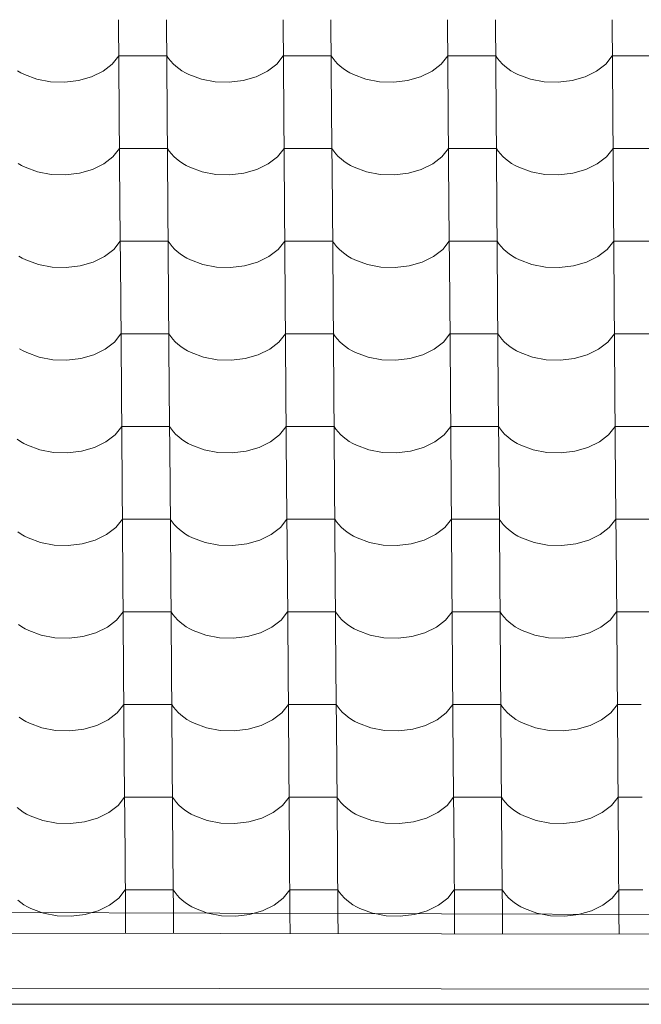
# Model space of a CAD drawing. Header units: millimetres. Extents: x -27785 to 104762, y -947 to 11132.
# Tile 83 of 146: x -10105 to -9482, y 6980 to 7968. Entities that reach past the tile are written whole.
import ezdxf

# ---------------------------------------------------------------- set-up
doc = ezdxf.new("R2010")
doc.units = ezdxf.units.MM
doc.header["$MEASUREMENT"] = 0
for name, color, linetype in [('POHLED JIŽNÍ_1_Bourané_Konstrukce - krov', 7, 'Continuous'), ('POHLED JIŽNÍ_1_Bourané_Konstrukce - střechy a skořepiny', 7, 'Continuous'), ('POHLED JIŽNÍ_1_Bourané_Výplně - Povrchové', 7, 'Continuous'), ('POHLED JIŽNÍ_1_Konstrukce - nosné', 7, 'Continuous')]:
    doc.layers.add(name, color=color, linetype=linetype)

# ---------------------------------------------------------------- blocks, each defined once
blk = doc.blocks.new('*X2', base_point=(-29303.7, -27473.93))
at = {"layer": 'POHLED JIŽNÍ_1_Bourané_Výplně - Povrchové', "color": 7, "linetype": 'Continuous', "lineweight": 13}
for p, q in [((-10006.21, 7968.19), (-10005.49, 7875.52)), ((-9958.18, 7968.19), (-9957.46, 7875.52)), ((-9841.22, 7968.19), (-9840.5, 7875.52)), ((-9793.18, 7968.19), (-9792.46, 7875.52)), ((-9676.22, 7968.19), (-9675.5, 7875.52)), ((-9628.19, 7968.19), (-9627.47, 7875.52)), ((-9511.23, 7968.19), (-9510.5, 7875.52)), ((-10012.53, 7923.65), (-10005.93, 7932.04)), ((-9981.91, 7932.04), (-10005.93, 7932.04)), ((-9957.9, 7932.04), (-9981.91, 7932.04)), ((-9957.9, 7932.04), (-9956.05, 7929.25)), ((-9956.05, 7929.25), (-9953.91, 7926.55)), ((-9953.91, 7926.55), (-9951.48, 7923.96)), ((-9847.54, 7923.65), (-9840.94, 7932.04)), ((-9816.92, 7932.04), (-9840.94, 7932.04)), ((-9792.9, 7932.04), (-9816.92, 7932.04)), ((-9792.9, 7932.04), (-9791.06, 7929.25)), ((-9791.06, 7929.25), (-9788.91, 7926.55)), ((-9788.91, 7926.55), (-9786.49, 7923.96)), ((-9682.54, 7923.65), (-9675.94, 7932.04)), ((-9651.92, 7932.04), (-9675.94, 7932.04)), ((-9627.91, 7932.04), (-9651.92, 7932.04)), ((-9627.91, 7932.04), (-9626.06, 7929.25)), ((-9626.06, 7929.25), (-9623.92, 7926.55)), ((-9623.92, 7926.55), (-9621.49, 7923.96)), ((-9517.55, 7923.65), (-9510.94, 7932.04)), ((-9486.93, 7932.04), (-9510.94, 7932.04)), ((-9462.91, 7932.04), (-9486.93, 7932.04)), ((-10107.62, 7916.99), (-10104.19, 7914.97)), ((-10033.22, 7910.89), (-10021.79, 7916.48)), ((-10021.79, 7916.48), (-10012.53, 7923.65)), ((-9951.48, 7923.96), (-9948.78, 7921.5)), ((-9948.78, 7921.5), (-9945.82, 7919.17)), ((-9945.82, 7919.17), (-9942.62, 7916.99)), ((-9942.62, 7916.99), (-9939.19, 7914.97)), ((-9868.23, 7910.89), (-9856.79, 7916.48)), ((-9856.79, 7916.48), (-9847.54, 7923.65)), ((-9786.49, 7923.96), (-9783.79, 7921.5)), ((-9783.79, 7921.5), (-9780.83, 7919.17)), ((-9780.83, 7919.17), (-9777.63, 7916.99)), ((-9777.63, 7916.99), (-9774.2, 7914.97)), ((-9703.23, 7910.89), (-9691.8, 7916.48)), ((-9691.8, 7916.48), (-9682.54, 7923.65)), ((-9621.49, 7923.96), (-9618.79, 7921.5)), ((-9618.79, 7921.5), (-9615.83, 7919.17)), ((-9615.83, 7919.17), (-9612.63, 7916.99)), ((-9612.63, 7916.99), (-9609.2, 7914.97)), ((-9538.23, 7910.89), (-9526.8, 7916.48)), ((-9526.8, 7916.48), (-9517.55, 7923.65)), ((-10104.19, 7914.97), (-10100.55, 7913.13)), ((-10100.55, 7913.13), (-10088.08, 7908.55)), ((-10088.08, 7908.55), (-10074.4, 7905.97)), ((-10074.4, 7905.97), (-10060.21, 7905.49)), ((-10060.21, 7905.49), (-10046.25, 7907.16)), ((-10046.25, 7907.16), (-10033.22, 7910.89)), ((-9939.19, 7914.97), (-9935.56, 7913.13)), ((-9935.56, 7913.13), (-9923.08, 7908.55)), ((-9923.08, 7908.55), (-9909.4, 7905.97)), ((-9909.4, 7905.97), (-9895.22, 7905.49)), ((-9895.22, 7905.49), (-9881.26, 7907.16)), ((-9881.26, 7907.16), (-9868.23, 7910.89)), ((-9774.2, 7914.97), (-9770.56, 7913.13)), ((-9770.56, 7913.13), (-9758.08, 7908.55)), ((-9758.08, 7908.55), (-9744.4, 7905.97)), ((-9744.4, 7905.97), (-9730.22, 7905.49)), ((-9730.22, 7905.49), (-9716.26, 7907.16)), ((-9716.26, 7907.16), (-9703.23, 7910.89)), ((-9609.2, 7914.97), (-9605.57, 7913.13)), ((-9605.57, 7913.13), (-9593.09, 7908.55)), ((-9593.09, 7908.55), (-9579.41, 7905.97)), ((-9579.41, 7905.97), (-9565.23, 7905.49)), ((-9565.23, 7905.49), (-9551.26, 7907.16)), ((-9551.26, 7907.16), (-9538.23, 7910.89)), ((-10005.49, 7875.19), (-10004.77, 7782.51)), ((-9957.46, 7875.19), (-9956.73, 7782.51)), ((-9840.49, 7875.19), (-9839.77, 7782.51)), ((-9792.46, 7875.19), (-9791.74, 7782.51)), ((-9675.5, 7875.19), (-9674.78, 7782.51)), ((-9627.46, 7875.19), (-9626.74, 7782.51)), ((-9510.5, 7875.19), (-9509.78, 7782.51)), ((-10011.81, 7830.64), (-10005.21, 7839.03)), ((-9981.19, 7839.03), (-10005.21, 7839.03)), ((-9957.17, 7839.03), (-9981.19, 7839.03)), ((-9957.17, 7839.03), (-9955.33, 7836.24)), ((-9846.81, 7830.64), (-9840.21, 7839.03)), ((-9816.2, 7839.03), (-9840.21, 7839.03)), ((-9792.18, 7839.03), (-9816.2, 7839.03)), ((-9792.18, 7839.03), (-9790.33, 7836.24)), ((-9681.82, 7830.64), (-9675.22, 7839.03)), ((-9651.2, 7839.03), (-9675.22, 7839.03)), ((-9627.18, 7839.03), (-9651.2, 7839.03)), ((-9627.18, 7839.03), (-9625.34, 7836.24)), ((-9516.82, 7830.64), (-9510.22, 7839.03)), ((-9486.2, 7839.03), (-9510.22, 7839.03)), ((-9462.19, 7839.03), (-9486.2, 7839.03)), ((-10021.06, 7823.47), (-10011.81, 7830.64)), ((-9955.33, 7836.24), (-9953.19, 7833.54)), ((-9953.19, 7833.54), (-9950.76, 7830.95)), ((-9950.76, 7830.95), (-9948.06, 7828.49)), ((-9948.06, 7828.49), (-9945.1, 7826.16)), ((-9856.07, 7823.47), (-9846.81, 7830.64)), ((-9790.33, 7836.24), (-9788.19, 7833.54)), ((-9788.19, 7833.54), (-9785.76, 7830.95)), ((-9785.76, 7830.95), (-9783.06, 7828.49)), ((-9783.06, 7828.49), (-9780.1, 7826.16)), ((-9691.07, 7823.47), (-9681.82, 7830.64)), ((-9625.34, 7836.24), (-9623.19, 7833.54)), ((-9623.19, 7833.54), (-9620.77, 7830.95)), ((-9620.77, 7830.95), (-9618.07, 7828.49)), ((-9618.07, 7828.49), (-9615.11, 7826.16)), ((-9526.08, 7823.47), (-9516.82, 7830.64)), ((-10106.89, 7823.98), (-10103.47, 7821.96)), ((-10103.47, 7821.96), (-10099.83, 7820.12)), ((-10099.83, 7820.12), (-10087.35, 7815.54)), ((-10045.53, 7814.16), (-10032.5, 7817.88)), ((-10032.5, 7817.88), (-10021.06, 7823.47)), ((-9945.1, 7826.16), (-9941.9, 7823.98)), ((-9941.9, 7823.98), (-9938.47, 7821.96)), ((-9938.47, 7821.96), (-9934.83, 7820.12)), ((-9934.83, 7820.12), (-9922.36, 7815.54)), ((-9880.53, 7814.16), (-9867.5, 7817.88)), ((-9867.5, 7817.88), (-9856.07, 7823.47)), ((-9780.1, 7826.16), (-9776.9, 7823.98)), ((-9776.9, 7823.98), (-9773.47, 7821.96)), ((-9773.47, 7821.96), (-9769.84, 7820.12)), ((-9769.84, 7820.12), (-9757.36, 7815.54)), ((-9715.54, 7814.16), (-9702.51, 7817.88)), ((-9702.51, 7817.88), (-9691.07, 7823.47)), ((-9615.11, 7826.16), (-9611.91, 7823.98)), ((-9611.91, 7823.98), (-9608.48, 7821.96)), ((-9608.48, 7821.96), (-9604.84, 7820.12)), ((-9604.84, 7820.12), (-9592.36, 7815.54)), ((-9550.54, 7814.16), (-9537.51, 7817.88)), ((-9537.51, 7817.88), (-9526.08, 7823.47)), ((-10087.35, 7815.54), (-10073.67, 7812.96)), ((-10073.67, 7812.96), (-10059.49, 7812.49)), ((-10059.49, 7812.49), (-10045.53, 7814.16)), ((-9922.36, 7815.54), (-9908.68, 7812.96)), ((-9908.68, 7812.96), (-9894.49, 7812.49)), ((-9894.49, 7812.49), (-9880.53, 7814.16)), ((-9757.36, 7815.54), (-9743.68, 7812.96)), ((-9743.68, 7812.96), (-9729.5, 7812.49)), ((-9729.5, 7812.49), (-9715.54, 7814.16)), ((-9592.36, 7815.54), (-9578.68, 7812.96)), ((-9578.68, 7812.96), (-9564.5, 7812.49)), ((-9564.5, 7812.49), (-9550.54, 7814.16)), ((-10004.77, 7782.18), (-10004.04, 7689.5)), ((-9956.73, 7782.18), (-9956.01, 7689.5)), ((-9839.77, 7782.18), (-9839.05, 7689.5)), ((-9791.74, 7782.18), (-9791.01, 7689.5)), ((-9674.77, 7782.18), (-9674.05, 7689.5)), ((-9626.74, 7782.18), (-9626.02, 7689.5)), ((-9509.78, 7782.18), (-9509.06, 7689.5)), ((-10020.34, 7730.46), (-10011.09, 7737.63)), ((-10011.09, 7737.63), (-10004.48, 7746.02)), ((-9980.47, 7746.02), (-10004.48, 7746.02)), ((-9956.45, 7746.02), (-9980.47, 7746.02)), ((-9956.45, 7746.02), (-9954.6, 7743.23)), ((-9954.6, 7743.23), (-9952.46, 7740.53)), ((-9952.46, 7740.53), (-9950.03, 7737.94)), ((-9950.03, 7737.94), (-9947.33, 7735.48)), ((-9855.35, 7730.46), (-9846.09, 7737.63)), ((-9846.09, 7737.63), (-9839.49, 7746.02)), ((-9815.47, 7746.02), (-9839.49, 7746.02)), ((-9791.45, 7746.02), (-9815.47, 7746.02)), ((-9791.45, 7746.02), (-9789.61, 7743.23)), ((-9789.61, 7743.23), (-9787.47, 7740.53)), ((-9787.47, 7740.53), (-9785.04, 7737.94)), ((-9785.04, 7737.94), (-9782.34, 7735.48)), ((-9690.35, 7730.46), (-9681.1, 7737.63)), ((-9681.1, 7737.63), (-9674.49, 7746.02)), ((-9650.48, 7746.02), (-9674.49, 7746.02)), ((-9626.46, 7746.02), (-9650.48, 7746.02)), ((-9626.46, 7746.02), (-9624.61, 7743.23)), ((-9624.61, 7743.23), (-9622.47, 7740.53)), ((-9622.47, 7740.53), (-9620.04, 7737.94)), ((-9620.04, 7737.94), (-9617.34, 7735.48)), ((-9525.35, 7730.46), (-9516.1, 7737.63)), ((-9516.1, 7737.63), (-9509.5, 7746.02)), ((-9485.48, 7746.02), (-9509.5, 7746.02)), ((-9461.46, 7746.02), (-9485.48, 7746.02)), ((-10106.17, 7730.97), (-10102.74, 7728.96)), ((-10102.74, 7728.96), (-10099.11, 7727.11)), ((-10031.77, 7724.87), (-10020.34, 7730.46)), ((-9947.33, 7735.48), (-9944.38, 7733.15)), ((-9944.38, 7733.15), (-9941.17, 7730.97)), ((-9941.17, 7730.97), (-9937.75, 7728.96)), ((-9937.75, 7728.96), (-9934.11, 7727.11)), ((-9866.78, 7724.87), (-9855.35, 7730.46)), ((-9782.34, 7735.48), (-9779.38, 7733.15)), ((-9779.38, 7733.15), (-9776.18, 7730.97)), ((-9776.18, 7730.97), (-9772.75, 7728.96)), ((-9772.75, 7728.96), (-9769.11, 7727.11)), ((-9701.78, 7724.87), (-9690.35, 7730.46)), ((-9617.34, 7735.48), (-9614.38, 7733.15)), ((-9614.38, 7733.15), (-9611.18, 7730.97)), ((-9611.18, 7730.97), (-9607.75, 7728.96)), ((-9607.75, 7728.96), (-9604.12, 7727.11)), ((-9536.79, 7724.87), (-9525.35, 7730.46)), ((-10099.11, 7727.11), (-10086.63, 7722.54)), ((-10086.63, 7722.54), (-10072.95, 7719.95)), ((-10072.95, 7719.95), (-10058.77, 7719.48)), ((-10058.77, 7719.48), (-10044.8, 7721.15)), ((-10044.8, 7721.15), (-10031.77, 7724.87)), ((-9934.11, 7727.11), (-9921.63, 7722.54)), ((-9921.63, 7722.54), (-9907.95, 7719.95)), ((-9907.95, 7719.95), (-9893.77, 7719.48)), ((-9893.77, 7719.48), (-9879.81, 7721.15)), ((-9879.81, 7721.15), (-9866.78, 7724.87)), ((-9769.11, 7727.11), (-9756.64, 7722.54)), ((-9756.64, 7722.54), (-9742.96, 7719.95)), ((-9742.96, 7719.95), (-9728.77, 7719.48)), ((-9728.77, 7719.48), (-9714.81, 7721.15)), ((-9714.81, 7721.15), (-9701.78, 7724.87)), ((-9604.12, 7727.11), (-9591.64, 7722.54)), ((-9591.64, 7722.54), (-9577.96, 7719.95)), ((-9577.96, 7719.95), (-9563.78, 7719.48)), ((-9563.78, 7719.48), (-9549.82, 7721.15)), ((-9549.82, 7721.15), (-9536.79, 7724.87)), ((-10004.04, 7689.17), (-10003.32, 7596.49)), ((-9956.01, 7689.17), (-9955.29, 7596.49)), ((-9839.05, 7689.17), (-9838.33, 7596.49)), ((-9791.01, 7689.17), (-9790.29, 7596.49)), ((-9674.05, 7689.17), (-9673.33, 7596.49)), ((-9626.02, 7689.17), (-9625.3, 7596.49)), ((-9509.05, 7689.17), (-9508.33, 7596.49)), ((-10010.36, 7644.62), (-10003.76, 7653.01)), ((-9979.74, 7653.01), (-10003.76, 7653.01)), ((-9955.73, 7653.01), (-9979.74, 7653.01)), ((-9955.73, 7653.01), (-9953.88, 7650.22)), ((-9953.88, 7650.22), (-9951.74, 7647.52)), ((-9845.37, 7644.62), (-9838.76, 7653.01)), ((-9814.75, 7653.01), (-9838.76, 7653.01)), ((-9790.73, 7653.01), (-9814.75, 7653.01)), ((-9790.73, 7653.01), (-9788.89, 7650.22)), ((-9788.89, 7650.22), (-9786.74, 7647.52)), ((-9680.37, 7644.62), (-9673.77, 7653.01)), ((-9649.75, 7653.01), (-9673.77, 7653.01)), ((-9625.73, 7653.01), (-9649.75, 7653.01)), ((-9625.73, 7653.01), (-9623.89, 7650.22)), ((-9623.89, 7650.22), (-9621.75, 7647.52)), ((-9515.38, 7644.62), (-9508.77, 7653.01)), ((-9484.76, 7653.01), (-9508.77, 7653.01)), ((-9460.74, 7653.01), (-9484.76, 7653.01)), ((-10019.62, 7637.45), (-10010.36, 7644.62)), ((-9951.74, 7647.52), (-9949.31, 7644.93)), ((-9949.31, 7644.93), (-9946.61, 7642.47)), ((-9946.61, 7642.47), (-9943.65, 7640.14)), ((-9943.65, 7640.14), (-9940.45, 7637.96)), ((-9854.62, 7637.45), (-9845.37, 7644.62)), ((-9786.74, 7647.52), (-9784.32, 7644.93)), ((-9784.32, 7644.93), (-9781.62, 7642.47)), ((-9781.62, 7642.47), (-9778.66, 7640.14)), ((-9778.66, 7640.14), (-9775.45, 7637.96)), ((-9689.63, 7637.45), (-9680.37, 7644.62)), ((-9621.75, 7647.52), (-9619.32, 7644.93)), ((-9619.32, 7644.93), (-9616.62, 7642.47)), ((-9616.62, 7642.47), (-9613.66, 7640.14)), ((-9613.66, 7640.14), (-9610.46, 7637.96)), ((-9524.63, 7637.45), (-9515.38, 7644.62)), ((-10105.45, 7637.96), (-10102.02, 7635.95)), ((-10102.02, 7635.95), (-10098.38, 7634.1)), ((-10098.38, 7634.1), (-10085.9, 7629.53)), ((-10085.9, 7629.53), (-10072.22, 7626.94)), ((-10044.08, 7628.14), (-10031.05, 7631.86)), ((-10031.05, 7631.86), (-10019.62, 7637.45)), ((-9940.45, 7637.96), (-9937.02, 7635.95)), ((-9937.02, 7635.95), (-9933.39, 7634.1)), ((-9933.39, 7634.1), (-9920.91, 7629.53)), ((-9920.91, 7629.53), (-9907.23, 7626.94)), ((-9879.08, 7628.14), (-9866.06, 7631.86)), ((-9866.06, 7631.86), (-9854.62, 7637.45)), ((-9775.45, 7637.96), (-9772.03, 7635.95)), ((-9772.03, 7635.95), (-9768.39, 7634.1)), ((-9768.39, 7634.1), (-9755.91, 7629.53)), ((-9755.91, 7629.53), (-9742.23, 7626.94)), ((-9714.09, 7628.14), (-9701.06, 7631.86)), ((-9701.06, 7631.86), (-9689.63, 7637.45)), ((-9610.46, 7637.96), (-9607.03, 7635.95)), ((-9607.03, 7635.95), (-9603.4, 7634.1)), ((-9603.4, 7634.1), (-9590.92, 7629.53)), ((-9590.92, 7629.53), (-9577.24, 7626.94)), ((-9549.09, 7628.14), (-9536.06, 7631.86)), ((-9536.06, 7631.86), (-9524.63, 7637.45)), ((-10072.22, 7626.94), (-10058.04, 7626.47)), ((-10058.04, 7626.47), (-10044.08, 7628.14)), ((-9907.23, 7626.94), (-9893.05, 7626.47)), ((-9893.05, 7626.47), (-9879.08, 7628.14)), ((-9742.23, 7626.94), (-9728.05, 7626.47)), ((-9728.05, 7626.47), (-9714.09, 7628.14)), ((-9577.24, 7626.94), (-9563.05, 7626.47)), ((-9563.05, 7626.47), (-9549.09, 7628.14)), ((-10003.32, 7596.16), (-10002.6, 7503.48)), ((-9955.28, 7596.16), (-9954.56, 7503.48)), ((-9838.32, 7596.16), (-9837.6, 7503.48)), ((-9790.29, 7596.16), (-9789.57, 7503.48)), ((-9673.33, 7596.16), (-9672.61, 7503.48)), ((-9625.29, 7596.16), (-9624.57, 7503.48)), ((-9508.33, 7596.16), (-9507.61, 7503.48)), ((-10009.64, 7551.62), (-10003.04, 7560)), ((-9979.02, 7560), (-10003.04, 7560)), ((-9955, 7560), (-9979.02, 7560)), ((-9955, 7560), (-9953.16, 7557.21)), ((-9844.64, 7551.62), (-9838.04, 7560)), ((-9814.02, 7560), (-9838.04, 7560)), ((-9790.01, 7560), (-9814.02, 7560)), ((-9790.01, 7560), (-9788.16, 7557.21)), ((-9679.65, 7551.62), (-9673.05, 7560)), ((-9649.03, 7560), (-9673.05, 7560)), ((-9625.01, 7560), (-9649.03, 7560)), ((-9625.01, 7560), (-9623.17, 7557.21)), ((-9514.65, 7551.62), (-9508.05, 7560)), ((-9484.03, 7560), (-9508.05, 7560)), ((-9460.02, 7560), (-9484.03, 7560)), ((-10018.89, 7544.44), (-10009.64, 7551.62)), ((-9953.16, 7557.21), (-9951.02, 7554.51)), ((-9951.02, 7554.51), (-9948.59, 7551.93)), ((-9948.59, 7551.93), (-9945.89, 7549.46)), ((-9853.9, 7544.44), (-9844.64, 7551.62)), ((-9788.16, 7557.21), (-9786.02, 7554.51)), ((-9786.02, 7554.51), (-9783.59, 7551.93)), ((-9783.59, 7551.93), (-9780.89, 7549.46)), ((-9688.9, 7544.44), (-9679.65, 7551.62)), ((-9623.17, 7557.21), (-9621.02, 7554.51)), ((-9621.02, 7554.51), (-9618.6, 7551.93)), ((-9618.6, 7551.93), (-9615.9, 7549.46)), ((-9523.91, 7544.44), (-9514.65, 7551.62)), ((-10107.92, 7547.13), (-10104.72, 7544.96)), ((-10104.72, 7544.96), (-10101.3, 7542.94)), ((-10101.3, 7542.94), (-10097.66, 7541.09)), ((-10097.66, 7541.09), (-10085.18, 7536.52)), ((-10030.33, 7538.85), (-10018.89, 7544.44)), ((-9945.89, 7549.46), (-9942.93, 7547.13)), ((-9942.93, 7547.13), (-9939.73, 7544.96)), ((-9939.73, 7544.96), (-9936.3, 7542.94)), ((-9936.3, 7542.94), (-9932.66, 7541.09)), ((-9932.66, 7541.09), (-9920.18, 7536.52)), ((-9865.33, 7538.85), (-9853.9, 7544.44)), ((-9780.89, 7549.46), (-9777.93, 7547.13)), ((-9777.93, 7547.13), (-9774.73, 7544.96)), ((-9774.73, 7544.96), (-9771.3, 7542.94)), ((-9771.3, 7542.94), (-9767.67, 7541.09)), ((-9767.67, 7541.09), (-9755.19, 7536.52)), ((-9700.34, 7538.85), (-9688.9, 7544.44)), ((-9615.9, 7549.46), (-9612.94, 7547.13)), ((-9612.94, 7547.13), (-9609.74, 7544.96)), ((-9609.74, 7544.96), (-9606.31, 7542.94)), ((-9606.31, 7542.94), (-9602.67, 7541.09)), ((-9602.67, 7541.09), (-9590.19, 7536.52)), ((-9535.34, 7538.85), (-9523.91, 7544.44)), ((-10085.18, 7536.52), (-10071.5, 7533.93)), ((-10071.5, 7533.93), (-10057.32, 7533.46)), ((-10057.32, 7533.46), (-10043.36, 7535.13)), ((-10043.36, 7535.13), (-10030.33, 7538.85)), ((-9920.18, 7536.52), (-9906.51, 7533.93)), ((-9906.51, 7533.93), (-9892.32, 7533.46)), ((-9892.32, 7533.46), (-9878.36, 7535.13)), ((-9878.36, 7535.13), (-9865.33, 7538.85)), ((-9755.19, 7536.52), (-9741.51, 7533.93)), ((-9741.51, 7533.93), (-9727.33, 7533.46)), ((-9727.33, 7533.46), (-9713.37, 7535.13)), ((-9713.37, 7535.13), (-9700.34, 7538.85)), ((-9590.19, 7536.52), (-9576.51, 7533.93)), ((-9576.51, 7533.93), (-9562.33, 7533.46)), ((-9562.33, 7533.46), (-9548.37, 7535.13)), ((-9548.37, 7535.13), (-9535.34, 7538.85)), ((-10002.59, 7503.15), (-10001.87, 7410.47)), ((-9954.56, 7503.15), (-9953.84, 7410.47)), ((-9837.6, 7503.15), (-9836.88, 7410.47)), ((-9789.56, 7503.15), (-9788.84, 7410.47)), ((-9672.6, 7503.15), (-9671.88, 7410.47)), ((-9624.57, 7503.15), (-9623.85, 7410.47)), ((-9507.61, 7503.15), (-9506.89, 7410.47)), ((-10008.92, 7458.61), (-10002.31, 7466.99)), ((-9978.3, 7466.99), (-10002.31, 7466.99)), ((-9954.28, 7466.99), (-9978.3, 7466.99)), ((-9954.28, 7466.99), (-9952.43, 7464.2)), ((-9952.43, 7464.2), (-9950.29, 7461.5)), ((-9950.29, 7461.5), (-9947.86, 7458.92)), ((-9843.92, 7458.61), (-9837.32, 7466.99)), ((-9813.3, 7466.99), (-9837.32, 7466.99)), ((-9789.28, 7466.99), (-9813.3, 7466.99)), ((-9789.28, 7466.99), (-9787.44, 7464.2)), ((-9787.44, 7464.2), (-9785.3, 7461.5)), ((-9785.3, 7461.5), (-9782.87, 7458.92)), ((-9678.92, 7458.61), (-9672.32, 7466.99)), ((-9648.3, 7466.99), (-9672.32, 7466.99)), ((-9624.29, 7466.99), (-9648.3, 7466.99)), ((-9624.29, 7466.99), (-9622.44, 7464.2)), ((-9622.44, 7464.2), (-9620.3, 7461.5)), ((-9620.3, 7461.5), (-9617.87, 7458.92)), ((-9513.93, 7458.61), (-9507.33, 7466.99)), ((-9483.31, 7466.99), (-9507.33, 7466.99)), ((-9459.29, 7466.99), (-9483.31, 7466.99)), ((-10107.2, 7454.13), (-10104, 7451.95)), ((-10104, 7451.95), (-10100.57, 7449.93)), ((-10029.6, 7445.84), (-10018.17, 7451.43)), ((-10018.17, 7451.43), (-10008.92, 7458.61)), ((-9947.86, 7458.92), (-9945.16, 7456.45)), ((-9945.16, 7456.45), (-9942.21, 7454.13)), ((-9942.21, 7454.13), (-9939, 7451.95)), ((-9939, 7451.95), (-9935.58, 7449.93)), ((-9864.61, 7445.84), (-9853.17, 7451.43)), ((-9853.17, 7451.43), (-9843.92, 7458.61)), ((-9782.87, 7458.92), (-9780.17, 7456.45)), ((-9780.17, 7456.45), (-9777.21, 7454.13)), ((-9777.21, 7454.13), (-9774.01, 7451.95)), ((-9774.01, 7451.95), (-9770.58, 7449.93)), ((-9699.61, 7445.84), (-9688.18, 7451.43)), ((-9688.18, 7451.43), (-9678.92, 7458.61)), ((-9617.87, 7458.92), (-9615.17, 7456.45)), ((-9615.17, 7456.45), (-9612.21, 7454.13)), ((-9612.21, 7454.13), (-9609.01, 7451.95)), ((-9609.01, 7451.95), (-9605.58, 7449.93)), ((-9534.62, 7445.84), (-9523.18, 7451.43)), ((-9523.18, 7451.43), (-9513.93, 7458.61)), ((-10100.57, 7449.93), (-10096.94, 7448.08)), ((-10096.94, 7448.08), (-10084.46, 7443.51)), ((-10084.46, 7443.51), (-10070.78, 7440.92)), ((-10056.6, 7440.45), (-10042.63, 7442.12)), ((-10042.63, 7442.12), (-10029.6, 7445.84)), ((-9935.58, 7449.93), (-9931.94, 7448.08)), ((-9931.94, 7448.08), (-9919.46, 7443.51)), ((-9919.46, 7443.51), (-9905.78, 7440.92)), ((-9891.6, 7440.45), (-9877.64, 7442.12)), ((-9877.64, 7442.12), (-9864.61, 7445.84)), ((-9770.58, 7449.93), (-9766.94, 7448.08)), ((-9766.94, 7448.08), (-9754.47, 7443.51)), ((-9754.47, 7443.51), (-9740.79, 7440.92)), ((-9726.6, 7440.45), (-9712.64, 7442.12)), ((-9712.64, 7442.12), (-9699.61, 7445.84)), ((-9605.58, 7449.93), (-9601.95, 7448.08)), ((-9601.95, 7448.08), (-9589.47, 7443.51)), ((-9589.47, 7443.51), (-9575.79, 7440.92)), ((-9561.61, 7440.45), (-9547.65, 7442.12)), ((-9547.65, 7442.12), (-9534.62, 7445.84)), ((-10070.78, 7440.92), (-10056.6, 7440.45)), ((-9905.78, 7440.92), (-9891.6, 7440.45)), ((-9740.79, 7440.92), (-9726.6, 7440.45)), ((-9575.79, 7440.92), (-9561.61, 7440.45)), ((-10001.87, 7410.14), (-10001.15, 7317.46)), ((-9953.84, 7410.14), (-9953.12, 7317.46)), ((-9836.88, 7410.14), (-9836.15, 7317.46)), ((-9788.84, 7410.14), (-9788.12, 7317.46)), ((-9671.88, 7410.14), (-9671.16, 7317.46)), ((-9623.85, 7410.14), (-9623.12, 7317.46)), ((-9506.88, 7410.14), (-9506.16, 7317.46)), ((-10008.19, 7365.6), (-10001.59, 7373.98)), ((-9977.57, 7373.98), (-10001.59, 7373.98)), ((-9953.56, 7373.98), (-9977.57, 7373.98)), ((-9953.56, 7373.98), (-9951.71, 7371.19)), ((-9843.2, 7365.6), (-9836.59, 7373.98)), ((-9812.58, 7373.98), (-9836.59, 7373.98)), ((-9788.56, 7373.98), (-9812.58, 7373.98)), ((-9788.56, 7373.98), (-9786.71, 7371.19)), ((-9678.2, 7365.6), (-9671.6, 7373.98)), ((-9647.58, 7373.98), (-9671.6, 7373.98)), ((-9623.56, 7373.98), (-9647.58, 7373.98)), ((-9623.56, 7373.98), (-9621.72, 7371.19)), ((-9513.2, 7365.6), (-9506.6, 7373.98)), ((-9482.59, 7373.98), (-9506.6, 7373.98)), ((-9458.57, 7373.98), (-9482.59, 7373.98)), ((-10017.45, 7358.43), (-10008.19, 7365.6)), ((-9951.71, 7371.19), (-9949.57, 7368.49)), ((-9949.57, 7368.49), (-9947.14, 7365.91)), ((-9947.14, 7365.91), (-9944.44, 7363.44)), ((-9944.44, 7363.44), (-9941.48, 7361.12)), ((-9852.45, 7358.43), (-9843.2, 7365.6)), ((-9786.71, 7371.19), (-9784.57, 7368.49)), ((-9784.57, 7368.49), (-9782.14, 7365.91)), ((-9782.14, 7365.91), (-9779.44, 7363.44)), ((-9779.44, 7363.44), (-9776.49, 7361.12)), ((-9687.45, 7358.43), (-9678.2, 7365.6)), ((-9621.72, 7371.19), (-9619.58, 7368.49)), ((-9619.58, 7368.49), (-9617.15, 7365.91)), ((-9617.15, 7365.91), (-9614.45, 7363.44)), ((-9614.45, 7363.44), (-9611.49, 7361.12)), ((-9522.46, 7358.43), (-9513.2, 7365.6)), ((-10106.48, 7361.12), (-10103.28, 7358.94)), ((-10103.28, 7358.94), (-10099.85, 7356.92)), ((-10099.85, 7356.92), (-10096.21, 7355.07)), ((-10096.21, 7355.07), (-10083.73, 7350.5)), ((-10041.91, 7349.11), (-10028.88, 7352.83)), ((-10028.88, 7352.83), (-10017.45, 7358.43)), ((-9941.48, 7361.12), (-9938.28, 7358.94)), ((-9938.28, 7358.94), (-9934.85, 7356.92)), ((-9934.85, 7356.92), (-9931.22, 7355.07)), ((-9931.22, 7355.07), (-9918.74, 7350.5)), ((-9876.91, 7349.11), (-9863.88, 7352.83)), ((-9863.88, 7352.83), (-9852.45, 7358.43)), ((-9776.49, 7361.12), (-9773.28, 7358.94)), ((-9773.28, 7358.94), (-9769.86, 7356.92)), ((-9769.86, 7356.92), (-9766.22, 7355.07)), ((-9766.22, 7355.07), (-9753.74, 7350.5)), ((-9711.92, 7349.11), (-9698.89, 7352.83)), ((-9698.89, 7352.83), (-9687.45, 7358.43)), ((-9611.49, 7361.12), (-9608.29, 7358.94)), ((-9608.29, 7358.94), (-9604.86, 7356.92)), ((-9604.86, 7356.92), (-9601.22, 7355.07)), ((-9601.22, 7355.07), (-9588.75, 7350.5)), ((-9546.92, 7349.11), (-9533.89, 7352.83)), ((-9533.89, 7352.83), (-9522.46, 7358.43)), ((-10083.73, 7350.5), (-10070.05, 7347.91)), ((-10070.05, 7347.91), (-10055.87, 7347.44)), ((-10055.87, 7347.44), (-10041.91, 7349.11)), ((-9918.74, 7350.5), (-9905.06, 7347.91)), ((-9905.06, 7347.91), (-9890.88, 7347.44)), ((-9890.88, 7347.44), (-9876.91, 7349.11)), ((-9753.74, 7350.5), (-9740.06, 7347.91)), ((-9740.06, 7347.91), (-9725.88, 7347.44)), ((-9725.88, 7347.44), (-9711.92, 7349.11)), ((-9588.75, 7350.5), (-9575.07, 7347.91)), ((-9575.07, 7347.91), (-9560.88, 7347.44)), ((-9560.88, 7347.44), (-9546.92, 7349.11)), ((-10001.15, 7317.13), (-10000.43, 7224.46)), ((-9953.11, 7317.13), (-9952.39, 7224.46)), ((-9836.15, 7317.13), (-9835.43, 7224.46)), ((-9788.12, 7317.13), (-9787.4, 7224.46)), ((-9671.16, 7317.13), (-9670.43, 7224.46)), ((-9623.12, 7317.13), (-9622.4, 7224.46)), ((-9506.16, 7317.13), (-9505.44, 7224.46)), ((-10007.47, 7272.59), (-10000.87, 7280.97)), ((-9976.85, 7280.97), (-10000.87, 7280.97)), ((-9952.83, 7280.97), (-9976.85, 7280.97)), ((-9952.83, 7280.97), (-9950.99, 7278.18)), ((-9950.99, 7278.18), (-9948.84, 7275.48)), ((-9948.84, 7275.48), (-9946.42, 7272.9)), ((-9842.47, 7272.59), (-9835.87, 7280.97)), ((-9811.85, 7280.97), (-9835.87, 7280.97)), ((-9787.84, 7280.97), (-9811.85, 7280.97)), ((-9787.84, 7280.97), (-9785.99, 7278.18)), ((-9785.99, 7278.18), (-9783.85, 7275.48)), ((-9783.85, 7275.48), (-9781.42, 7272.9)), ((-9677.48, 7272.59), (-9670.87, 7280.97)), ((-9646.86, 7280.97), (-9670.87, 7280.97)), ((-9622.84, 7280.97), (-9646.86, 7280.97)), ((-9622.84, 7280.97), (-9620.99, 7278.18)), ((-9620.99, 7278.18), (-9618.85, 7275.48)), ((-9618.85, 7275.48), (-9616.42, 7272.9)), ((-9512.48, 7272.59), (-9505.88, 7280.97)), ((-9481.86, 7280.97), (-9505.88, 7280.97)), ((-10105.75, 7268.11), (-10102.55, 7265.93)), ((-10102.55, 7265.93), (-10099.12, 7263.91)), ((-10099.12, 7263.91), (-10095.49, 7262.06)), ((-10028.16, 7259.83), (-10016.72, 7265.42)), ((-10016.72, 7265.42), (-10007.47, 7272.59)), ((-9946.42, 7272.9), (-9943.72, 7270.43)), ((-9943.72, 7270.43), (-9940.76, 7268.11)), ((-9940.76, 7268.11), (-9937.56, 7265.93)), ((-9937.56, 7265.93), (-9934.13, 7263.91)), ((-9934.13, 7263.91), (-9930.49, 7262.06)), ((-9863.16, 7259.83), (-9851.73, 7265.42)), ((-9851.73, 7265.42), (-9842.47, 7272.59)), ((-9781.42, 7272.9), (-9778.72, 7270.43)), ((-9778.72, 7270.43), (-9775.76, 7268.11)), ((-9775.76, 7268.11), (-9772.56, 7265.93)), ((-9772.56, 7265.93), (-9769.13, 7263.91)), ((-9769.13, 7263.91), (-9765.5, 7262.06)), ((-9698.16, 7259.83), (-9686.73, 7265.42)), ((-9686.73, 7265.42), (-9677.48, 7272.59)), ((-9616.42, 7272.9), (-9613.72, 7270.43)), ((-9613.72, 7270.43), (-9610.77, 7268.11)), ((-9610.77, 7268.11), (-9607.56, 7265.93)), ((-9607.56, 7265.93), (-9604.14, 7263.91)), ((-9604.14, 7263.91), (-9600.5, 7262.06)), ((-9533.17, 7259.83), (-9521.74, 7265.42)), ((-9521.74, 7265.42), (-9512.48, 7272.59)), ((-10095.49, 7262.06), (-10083.01, 7257.49)), ((-10083.01, 7257.49), (-10069.33, 7254.9)), ((-10069.33, 7254.9), (-10055.15, 7254.43)), ((-10055.15, 7254.43), (-10041.19, 7256.1)), ((-10041.19, 7256.1), (-10028.16, 7259.83)), ((-9930.49, 7262.06), (-9918.01, 7257.49)), ((-9918.01, 7257.49), (-9904.33, 7254.9)), ((-9904.33, 7254.9), (-9890.15, 7254.43)), ((-9890.15, 7254.43), (-9876.19, 7256.1)), ((-9876.19, 7256.1), (-9863.16, 7259.83)), ((-9765.5, 7262.06), (-9753.02, 7257.49)), ((-9753.02, 7257.49), (-9739.34, 7254.9)), ((-9739.34, 7254.9), (-9725.16, 7254.43)), ((-9725.16, 7254.43), (-9711.19, 7256.1)), ((-9711.19, 7256.1), (-9698.16, 7259.83)), ((-9600.5, 7262.06), (-9588.02, 7257.49)), ((-9588.02, 7257.49), (-9574.34, 7254.9)), ((-9574.34, 7254.9), (-9560.16, 7254.43)), ((-9560.16, 7254.43), (-9546.2, 7256.1)), ((-9546.2, 7256.1), (-9533.17, 7259.83)), ((-10000.42, 7224.12), (-9999.7, 7131.45)), ((-9952.39, 7224.12), (-9951.67, 7131.45)), ((-9835.43, 7224.12), (-9834.71, 7131.45)), ((-9787.39, 7224.12), (-9786.67, 7131.45)), ((-9670.43, 7224.12), (-9669.71, 7131.45)), ((-9622.4, 7224.12), (-9621.68, 7131.45)), ((-9505.44, 7224.12), (-9504.72, 7131.45)), ((-10006.75, 7179.58), (-10000.14, 7187.96)), ((-9976.13, 7187.96), (-10000.14, 7187.96)), ((-9952.11, 7187.96), (-9976.13, 7187.96)), ((-9952.11, 7187.96), (-9950.26, 7185.17)), ((-9950.26, 7185.17), (-9948.12, 7182.48)), ((-9841.75, 7179.58), (-9835.15, 7187.96)), ((-9811.13, 7187.96), (-9835.15, 7187.96)), ((-9787.11, 7187.96), (-9811.13, 7187.96)), ((-9787.11, 7187.96), (-9785.27, 7185.17)), ((-9785.27, 7185.17), (-9783.12, 7182.48)), ((-9676.75, 7179.58), (-9670.15, 7187.96)), ((-9646.13, 7187.96), (-9670.15, 7187.96)), ((-9622.12, 7187.96), (-9646.13, 7187.96)), ((-9622.12, 7187.96), (-9620.27, 7185.17)), ((-9620.27, 7185.17), (-9618.13, 7182.48)), ((-9511.76, 7179.58), (-9505.15, 7187.96)), ((-9481.14, 7187.96), (-9505.15, 7187.96)), ((-10107.99, 7177.42), (-10105.03, 7175.1)), ((-10105.03, 7175.1), (-10101.83, 7172.92)), ((-10016, 7172.41), (-10006.75, 7179.58)), ((-9948.12, 7182.48), (-9945.69, 7179.89)), ((-9945.69, 7179.89), (-9942.99, 7177.42)), ((-9942.99, 7177.42), (-9940.03, 7175.1)), ((-9940.03, 7175.1), (-9936.83, 7172.92)), ((-9851, 7172.41), (-9841.75, 7179.58)), ((-9783.12, 7182.48), (-9780.7, 7179.89)), ((-9780.7, 7179.89), (-9778, 7177.42)), ((-9778, 7177.42), (-9775.04, 7175.1)), ((-9775.04, 7175.1), (-9771.84, 7172.92)), ((-9686.01, 7172.41), (-9676.75, 7179.58)), ((-9618.13, 7182.48), (-9615.7, 7179.89)), ((-9615.7, 7179.89), (-9613, 7177.42)), ((-9613, 7177.42), (-9610.04, 7175.1)), ((-9610.04, 7175.1), (-9606.84, 7172.92)), ((-9521.01, 7172.41), (-9511.76, 7179.58)), ((-10101.83, 7172.92), (-10098.4, 7170.9)), ((-10098.4, 7170.9), (-10094.76, 7169.05)), ((-10094.76, 7169.05), (-10082.29, 7164.48)), ((-10082.29, 7164.48), (-10068.61, 7161.89)), ((-10040.46, 7163.09), (-10027.43, 7166.82)), ((-10027.43, 7166.82), (-10016, 7172.41)), ((-9936.83, 7172.92), (-9933.4, 7170.9)), ((-9933.4, 7170.9), (-9929.77, 7169.05)), ((-9929.77, 7169.05), (-9917.29, 7164.48)), ((-9917.29, 7164.48), (-9903.61, 7161.89)), ((-9875.47, 7163.09), (-9862.44, 7166.82)), ((-9862.44, 7166.82), (-9851, 7172.41)), ((-9771.84, 7172.92), (-9768.41, 7170.9)), ((-9768.41, 7170.9), (-9764.77, 7169.05)), ((-9764.77, 7169.05), (-9752.29, 7164.48)), ((-9752.29, 7164.48), (-9738.61, 7161.89)), ((-9710.47, 7163.09), (-9697.44, 7166.82)), ((-9697.44, 7166.82), (-9686.01, 7172.41)), ((-9606.84, 7172.92), (-9603.41, 7170.9)), ((-9603.41, 7170.9), (-9599.78, 7169.05)), ((-9599.78, 7169.05), (-9587.3, 7164.48)), ((-9587.3, 7164.48), (-9573.62, 7161.89)), ((-9545.47, 7163.09), (-9532.44, 7166.82)), ((-9532.44, 7166.82), (-9521.01, 7172.41)), ((-10068.61, 7161.89), (-10054.42, 7161.42)), ((-10054.42, 7161.42), (-10040.46, 7163.09)), ((-9903.61, 7161.89), (-9889.43, 7161.42)), ((-9889.43, 7161.42), (-9875.47, 7163.09)), ((-9738.61, 7161.89), (-9724.43, 7161.42)), ((-9724.43, 7161.42), (-9710.47, 7163.09)), ((-9573.62, 7161.89), (-9559.44, 7161.42)), ((-9559.44, 7161.42), (-9545.47, 7163.09)), ((-9999.7, 7131.11), (-9999.24, 7071.87)), ((-9951.67, 7131.11), (-9951.2, 7071.71)), ((-9834.7, 7131.11), (-9834.24, 7071.31)), ((-9786.67, 7131.11), (-9786.2, 7071.14)), ((-9669.71, 7131.11), (-9669.24, 7070.75)), ((-9621.67, 7131.11), (-9621.2, 7070.58)), ((-9504.71, 7131.11), (-9504.24, 7070.19)), ((-10015.28, 7079.4), (-10006.02, 7086.57)), ((-10006.02, 7086.57), (-9999.42, 7094.96)), ((-9975.4, 7094.96), (-9999.42, 7094.96)), ((-9951.38, 7094.96), (-9975.4, 7094.96)), ((-9951.38, 7094.96), (-9949.54, 7092.16)), ((-9949.54, 7092.16), (-9947.4, 7089.47)), ((-9947.4, 7089.47), (-9944.97, 7086.88)), ((-9944.97, 7086.88), (-9942.27, 7084.42)), ((-9850.28, 7079.4), (-9841.03, 7086.57)), ((-9841.03, 7086.57), (-9834.42, 7094.96)), ((-9810.41, 7094.96), (-9834.42, 7094.96)), ((-9786.39, 7094.96), (-9810.41, 7094.96)), ((-9786.39, 7094.96), (-9784.54, 7092.16)), ((-9784.54, 7092.16), (-9782.4, 7089.47)), ((-9782.4, 7089.47), (-9779.97, 7086.88)), ((-9779.97, 7086.88), (-9777.27, 7084.42)), ((-9685.28, 7079.4), (-9676.03, 7086.57)), ((-9676.03, 7086.57), (-9669.43, 7094.96)), ((-9645.41, 7094.96), (-9669.43, 7094.96)), ((-9621.39, 7094.96), (-9645.41, 7094.96)), ((-9621.39, 7094.96), (-9619.55, 7092.16)), ((-9619.55, 7092.16), (-9617.41, 7089.47)), ((-9617.41, 7089.47), (-9614.98, 7086.88)), ((-9614.98, 7086.88), (-9612.28, 7084.42)), ((-9520.29, 7079.4), (-9511.03, 7086.57)), ((-9511.03, 7086.57), (-9504.43, 7094.96)), ((-9480.41, 7094.96), (-9504.43, 7094.96)), ((-10107.27, 7084.42), (-10104.31, 7082.09)), ((-10104.31, 7082.09), (-10101.1, 7079.91)), ((-10101.1, 7079.91), (-10097.68, 7077.89)), ((-10097.68, 7077.89), (-10094.04, 7076.04)), ((-10094.04, 7076.04), (-10083.43, 7072.15)), ((-10026.71, 7073.81), (-10015.28, 7079.4)), ((-9942.27, 7084.42), (-9939.31, 7082.09)), ((-9939.31, 7082.09), (-9936.11, 7079.91)), ((-9936.11, 7079.91), (-9932.68, 7077.89)), ((-9932.68, 7077.89), (-9929.05, 7076.04)), ((-9929.05, 7076.04), (-9916.89, 7071.59)), ((-9861.71, 7073.81), (-9850.28, 7079.4)), ((-9777.27, 7084.42), (-9774.31, 7082.09)), ((-9774.31, 7082.09), (-9771.11, 7079.91)), ((-9771.11, 7079.91), (-9767.69, 7077.89)), ((-9767.69, 7077.89), (-9764.05, 7076.04)), ((-9764.05, 7076.04), (-9751.57, 7071.47)), ((-9696.72, 7073.81), (-9685.28, 7079.4)), ((-9612.28, 7084.42), (-9609.32, 7082.09)), ((-9609.32, 7082.09), (-9606.12, 7079.91)), ((-9606.12, 7079.91), (-9602.69, 7077.89)), ((-9602.69, 7077.89), (-9599.05, 7076.04)), ((-9599.05, 7076.04), (-9586.57, 7071.47)), ((-9531.72, 7073.81), (-9520.29, 7079.4)), ((-10033.09, 7071.98), (-10026.71, 7073.81)), ((-9870.03, 7071.43), (-9861.71, 7073.81)), ((-9751.57, 7071.47), (-9749.18, 7071.02)), ((-9706.97, 7070.88), (-9696.72, 7073.81)), ((-9586.57, 7071.47), (-9581.17, 7070.45)), ((-9543.91, 7070.32), (-9531.72, 7073.81))]:
    blk.add_line(p, q, dxfattribs=at)
blk = doc.blocks.new('*X6', base_point=(-29303.7, -27473.93))
at = {"layer": 'POHLED JIŽNÍ_1_Bourané_Výplně - Povrchové', "color": 7, "linetype": 'Continuous', "lineweight": 13}
for p, q in [((-10083.43, 7072.15), (-10081.56, 7071.47)), ((-10081.56, 7071.47), (-10067.88, 7068.88)), ((-10067.88, 7068.88), (-10053.7, 7068.41)), ((-10053.7, 7068.41), (-10039.74, 7070.08)), ((-10039.74, 7070.08), (-10033.09, 7071.98)), ((-9999.24, 7071.87), (-9999.08, 7051.09)), ((-9951.2, 7071.71), (-9951.04, 7051.03)), ((-9916.89, 7071.59), (-9916.57, 7071.47)), ((-9916.57, 7071.47), (-9902.89, 7068.88)), ((-9902.89, 7068.88), (-9888.7, 7068.41)), ((-9888.7, 7068.41), (-9874.74, 7070.08)), ((-9874.74, 7070.08), (-9870.03, 7071.43)), ((-9834.24, 7071.31), (-9834.08, 7050.88)), ((-9786.2, 7071.14), (-9786.05, 7050.82)), ((-9749.18, 7071.02), (-9737.89, 7068.88)), ((-9737.89, 7068.88), (-9723.71, 7068.41)), ((-9723.71, 7068.41), (-9709.75, 7070.08)), ((-9709.75, 7070.08), (-9706.97, 7070.88)), ((-9669.24, 7070.75), (-9669.08, 7050.67)), ((-9621.2, 7070.58), (-9621.05, 7050.61)), ((-9581.17, 7070.45), (-9572.9, 7068.88)), ((-9572.9, 7068.88), (-9558.71, 7068.41)), ((-9558.71, 7068.41), (-9544.75, 7070.08)), ((-9544.75, 7070.08), (-9543.91, 7070.32)), ((-9504.24, 7070.19), (-9504.09, 7050.46))]:
    blk.add_line(p, q, dxfattribs=at)

msp = doc.modelspace()

# ---------------------------------------------------------------- linework, layer by layer
at = {"layer": 'POHLED JIŽNÍ_1_Bourané_Konstrukce - krov', "color": 7, "linetype": 'Continuous', "lineweight": 13}
msp.add_line((-20478.36, 6980), (-339.44, 6980), dxfattribs=at)
at = {"layer": 'POHLED JIŽNÍ_1_Bourané_Konstrukce - střechy a skořepiny', "color": 7, "linetype": 'Continuous', "lineweight": 13}
for p, q in [((-193.22, 7038.55), (-20534.39, 7107.66)), ((-20534.91, 7064.57), (-193.22, 7038.55)), ((-20535.25, 7009.34), (-4414.21, 6988.73))]:
    msp.add_line(p, q, dxfattribs=at)

# ---------------------------------------------------------------- block references
at = {"layer": 'POHLED JIŽNÍ_1_Konstrukce - nosné', "color": 9, "linetype": 'Continuous', "lineweight": 13}
for name in ['*X2', '*X6']:
    msp.add_blockref(name, (-29303.7, -27473.93), dxfattribs=at)

doc.saveas('drawing.dxf')
